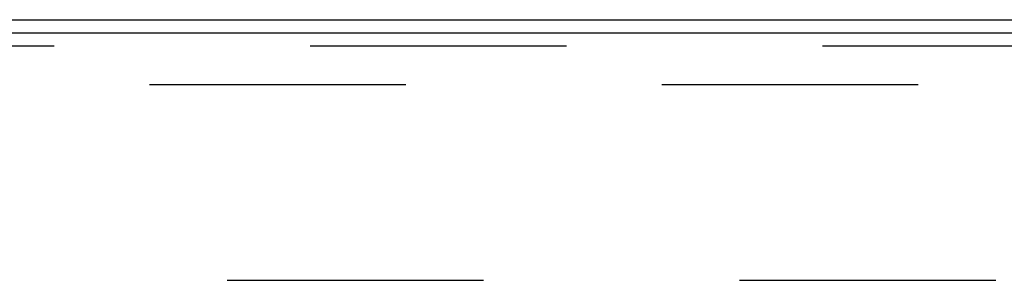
# Model space of a CAD drawing. Header units: inches. Extents: x 0 to 224, y 0 to 145.
# Tile 104 of 125: x 185.04 to 189.76, y 85 to 86.25. Entities that reach past the tile are written whole.
import ezdxf

# ---------------------------------------------------------------- set-up
doc = ezdxf.new("R2010")
doc.units = ezdxf.units.IN
doc.header["$LTSCALE"] = 12.302632
doc.header["$MEASUREMENT"] = 0
doc.linetypes.add('HIDDEN', pattern=[0.2, 0.1, -0.1])
doc.layers.get('0').update_dxf_attribs({"linetype": 'CONTINUOUS'})
doc.layers.add('DEFAULT_2', color=8, linetype='HIDDEN')

msp = doc.modelspace()

# ---------------------------------------------------------------- linework, layer by layer
at = {"color": 3, "linetype": 'Continuous'}
for p, q in [((181.4552, 86.2542), (199.2442, 86.2542)), ((181.3802, 86.1912), (199.2372, 86.1912))]:
    msp.add_line(p, q, dxfattribs=at)
at = {"layer": 'DEFAULT_2', "color": 8, "linetype": 'HIDDEN'}
for p, q in [((181.5102, 86.1292), (199.1927, 86.1292)), ((199.1927, 85.9422), (181.5677, 85.9422)), ((183.5727, 85.0042), (197.1877, 85.0042))]:
    msp.add_line(p, q, dxfattribs=at)

doc.saveas('drawing.dxf')
